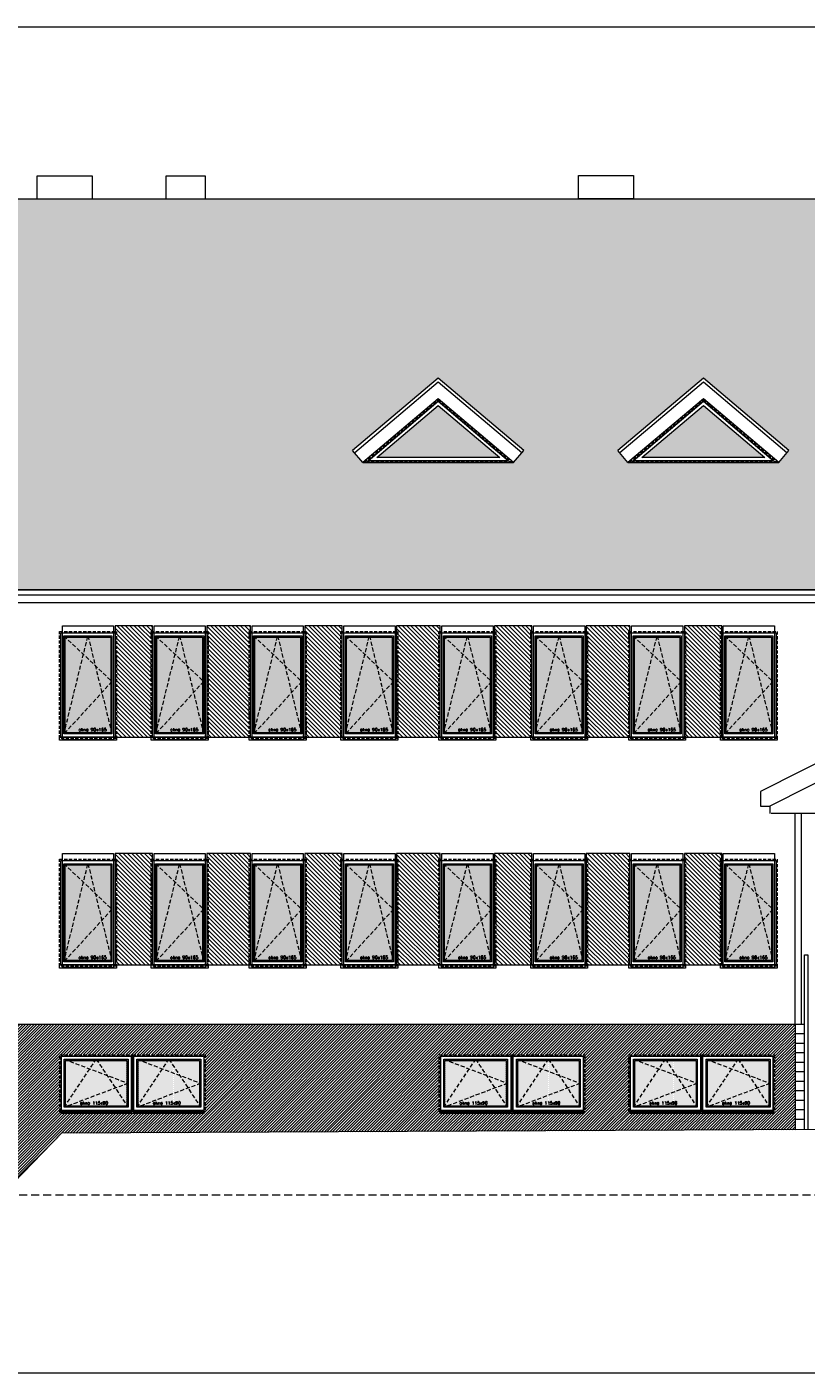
# Model space of a CAD drawing. Header units: millimetres. Extents: x -82287 to 177822, y -399756 to 0.
# Tile 62 of 228: x 76525 to 77757, y -238812 to -236685. Entities that reach past the tile are written whole.
import ezdxf
from ezdxf.enums import TextEntityAlignment as Align

# ---------------------------------------------------------------- set-up
doc = ezdxf.new("R2010")
doc.units = ezdxf.units.MM
doc.header["$MEASUREMENT"] = 0
for name, pattern in [('SUŁOSZOWA - PB 21 03$0$CACHE', [9.525, 6.35, -3.175]), ('SUŁOSZOWA - PB 21 03$0$CARKOVANA', [7.5, 5, -2.5]), ('SUŁOSZOWA - PB 21 03$0$HIDDEN', [9.525, 6.35, -3.175])]:
    doc.linetypes.add(name, pattern=pattern)
doc.layers.add('FL_XREF', color=252, linetype='Continuous')
for name, color, linetype, lineweight in [('SUŁOSZOWA - PB 21 03$0$! opisy okien elewacja', 251, 'Continuous', 0), ('SUŁOSZOWA - PB 21 03$0$!! 0_ Istn-okna', 251, 'Continuous', 0), ('SUŁOSZOWA - PB 21 03$0$!! 0_ Istn-sciany', 251, 'Continuous', 0), ('SUŁOSZOWA - PB 21 03$0$!! 0_ WIDOK ELEWACJA', 251, 'Continuous', 0), ('SUŁOSZOWA - PB 21 03$0$!! 0_Istn-cienka', 251, 'Continuous', 0), ('SUŁOSZOWA - PB 21 03$0$!! 0_Istn-drzwi', 251, 'Continuous', 0), ('SUŁOSZOWA - PB 21 03$0$!! 0_Opis_pom', 251, 'Continuous', 0), ('SUŁOSZOWA - PB 21 03$0$!! 1_ELEWACJA KOLOR', 251, 'Continuous', 0), ('SUŁOSZOWA - PB 21 03$0$!! 1_Hatch dach', 251, 'Continuous', 0), ('SUŁOSZOWA - PB 21 03$0$!! 1_OPIS POM NOWE', 251, 'Continuous', 0), ('SUŁOSZOWA - PB 21 03$0$!! 2_ELEWACJA COKÓŁ', 251, 'Continuous', 0), ('SUŁOSZOWA - PB 21 03$0$!! 2_NOWE OKNA WIDOk - remont', 251, 'Continuous', 0), ('SUŁOSZOWA - PB 21 03$0$!! 2_TYNK OBRYS', 251, 'Continuous', 0)]:
    doc.layers.add(name, color=color, linetype=linetype, lineweight=lineweight)
doc.styles.add('SUŁOSZOWA - PB 21 03$0$ARIAL', font='tahoma.ttf')
doc.styles.add('SUŁOSZOWA - PB 21 03$0$TXT', font='simplex.shx')
pattern_1 = [(315, (0, 0), (3.367596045, 3.367596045), [])]

# ---------------------------------------------------------------- blocks, each defined once
blk = doc.blocks.new('SUŁOSZOWA - PB 21 03$0$okno 90x180')
at = {"layer": 'SUŁOSZOWA - PB 21 03$0$!! 1_Hatch dach', "true_color": 0x575757}
h = blk.add_hatch(dxfattribs=at)
h.set_pattern_fill('DOTS', color=251)
h.set_pattern_definition([(0, (-9632.3096, -11392.1331), (0.79375, 1.5875), [0, -1.5875])])
h.paths.add_polyline_path([(9, -20), (81, -20), (81, -171), (9, -171)])
at = {"layer": 'SUŁOSZOWA - PB 21 03$0$!! 0_ Istn-okna', "linetype": 'SUŁOSZOWA - PB 21 03$0$CARKOVANA', "lineweight": 5}
blk.add_lwpolyline([(0, -11), (90, -11), (90, -180), (0, -180)], close=True, dxfattribs=at)
at = {"layer": 'SUŁOSZOWA - PB 21 03$0$!! 0_ Istn-okna'}
for points in [[(2, -13), (88, -13), (88, -178), (2, -178)], [(7, -18), (83, -18), (83, -173), (7, -173)], [(9, -20), (81, -20), (81, -171), (9, -171)], [(0, -178), (90, -178), (90, -183), (0, -183)]]:
    blk.add_lwpolyline(points, close=True, dxfattribs=at)
at = {"layer": 'SUŁOSZOWA - PB 21 03$0$!! 1_Hatch dach', "color": 251, "linetype": 'SUŁOSZOWA - PB 21 03$0$CACHE', "true_color": 0x575757}
for points in [[(7, -173), (45, -18), (83, -173)], [(7, -18), (83, -90), (7, -173)]]:
    blk.add_lwpolyline(points, dxfattribs=at)
at = {"insert": (30.1, -163.6), "char_height": 5, "attachment_point": 1, "style": 'SUŁOSZOWA - PB 21 03$0$TXT'}
blk.add_mtext_dynamic_manual_height_columns('okno 90x165', width=52.63, gutter_width=75, heights=[0], dxfattribs=at)
blk = doc.blocks.new('SUŁOSZOWA - PB 21 03$0$okno 115x115')
at = {"layer": 'SUŁOSZOWA - PB 21 03$0$!! 1_Hatch dach', "true_color": 0x575757}
h = blk.add_hatch(dxfattribs=at)
h.set_pattern_fill('DOTS', color=251, angle=360)
h.set_pattern_definition([(360, (-21873.4686, 1906.5186), (0.79375, 1.5875), [0, -1.5875])])
h.paths.add_polyline_path([(-12257.2, 13266.7), (-12160.2, 13266.7), (-12160.2, 13194.7), (-12257.2, 13194.7)])
h = blk.add_hatch(dxfattribs=at)
h.set_pattern_fill('ANSI31', color=251, scale=0.2, angle=360)
h.set_pattern_definition([(45, (0, 0), (-0.449012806, 0.449012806), [])])
h.paths.add_polyline_path([(-12264.2, 13187.7), (-12153.2, 13187.7), (-12153.2, 13182.7), (-12264.2, 13182.7)])
at = {"layer": 'SUŁOSZOWA - PB 21 03$0$!! 0_ Istn-okna', "linetype": 'SUŁOSZOWA - PB 21 03$0$CARKOVANA', "lineweight": 5}
blk.add_lwpolyline([(-12266.2, 13275.7), (-12151.2, 13275.7), (-12151.2, 13185.7), (-12266.2, 13185.7)], close=True, dxfattribs=at)
at = {"layer": 'SUŁOSZOWA - PB 21 03$0$!! 0_ Istn-okna'}
for points in [[(-12264.2, 13273.7), (-12153.2, 13273.7), (-12153.2, 13187.7), (-12264.2, 13187.7)], [(-12259.2, 13268.7), (-12158.2, 13268.7), (-12158.2, 13192.7), (-12259.2, 13192.7)], [(-12257.2, 13266.7), (-12160.2, 13266.7), (-12160.2, 13194.7), (-12257.2, 13194.7)], [(-12264.2, 13187.7), (-12153.2, 13187.7), (-12153.2, 13182.7), (-12264.2, 13182.7)]]:
    blk.add_lwpolyline(points, close=True, dxfattribs=at)
at = {"layer": 'SUŁOSZOWA - PB 21 03$0$!! 1_Hatch dach', "color": 251, "linetype": 'SUŁOSZOWA - PB 21 03$0$CACHE', "true_color": 0x575757}
for points in [[(-12259.2, 13192.7), (-12208.7, 13268.7), (-12158.2, 13192.7)], [(-12259.2, 13268.7), (-12158.2, 13230.7), (-12259.2, 13192.7)]]:
    blk.add_lwpolyline(points, dxfattribs=at)
at = {"insert": (-12234.1, 13202.1), "char_height": 5, "attachment_point": 1, "style": 'SUŁOSZOWA - PB 21 03$0$TXT'}
blk.add_mtext_dynamic_manual_height_columns('okno 115x90', width=52.63, gutter_width=75, heights=[0], dxfattribs=at)
blk = doc.blocks.new('SUŁOSZOWA - PB 21 03$0$OKNO TRÓJKĄTNE')
at = {"layer": 'SUŁOSZOWA - PB 21 03$0$!! 1_Hatch dach', "true_color": 0x575757}
h = blk.add_hatch(dxfattribs=at)
h.set_pattern_fill('DOTS', color=251, angle=360)
h.set_pattern_definition([(0, (0, -1172.6692), (0.79375, 1.5875), [0, -1.5875])])
h.paths.add_polyline_path([(80252.6, -237418.3), (80349.9, -237336), (80447.2, -237418.3)])
at = {"layer": 'SUŁOSZOWA - PB 21 03$0$!! 0_ Istn-okna', "linetype": 'SUŁOSZOWA - PB 21 03$0$CARKOVANA', "lineweight": 5}
blk.add_lwpolyline([(80233.5, -237425.3), (80349.9, -237326.9), (80466.3, -237425.3)], close=True, dxfattribs=at)
at = {"layer": 'SUŁOSZOWA - PB 21 03$0$!! 0_ Istn-okna'}
for points in [[(80238.9, -237423.3), (80349.9, -237329.5), (80460.9, -237423.3)], [(80252.6, -237418.3), (80349.9, -237336), (80447.2, -237418.3)]]:
    blk.add_lwpolyline(points, close=True, dxfattribs=at)
blk = doc.blocks.new('SUŁOSZOWA - PB 21 03')
at = {"layer": 'SUŁOSZOWA - PB 21 03$0$!! 1_ELEWACJA KOLOR', "true_color": 0xa78758}
h = blk.add_hatch(dxfattribs=at)
h.set_pattern_fill('ANSI31', color=45, scale=1.5, angle=-90)
h.set_pattern_definition(pattern_1)
h.paths.add_polyline_path([(76660.75991, -237860.26576), (76660.75991, -237684.26576), (76601.75991, -237684.26576), (76601.75991, -237860.26576)])
h = blk.add_hatch(dxfattribs=at)
h.set_pattern_fill('ANSI31', color=45, scale=1.5, angle=-90)
h.set_pattern_definition(pattern_1)
h.paths.add_polyline_path([(76815.75991, -237860.26576), (76815.75991, -237684.26576), (76746.75991, -237684.26576), (76746.75991, -237860.26576)])
h = blk.add_hatch(dxfattribs=at)
h.set_pattern_fill('ANSI31', color=45, scale=1.5, angle=-90)
h.set_pattern_definition(pattern_1)
h.paths.add_polyline_path([(76960.75991, -237860.26576), (76960.75991, -237684.26576), (76901.75991, -237684.26576), (76901.75991, -237860.26576)])
h = blk.add_hatch(dxfattribs=at)
h.set_pattern_fill('ANSI31', color=45, scale=1.5, angle=-90)
h.set_pattern_definition(pattern_1)
h.paths.add_polyline_path([(77115.75991, -237860.26576), (77115.75991, -237684.26576), (77046.75991, -237684.26576), (77046.75991, -237860.26576)])
h = blk.add_hatch(dxfattribs=at)
h.set_pattern_fill('ANSI31', color=45, scale=1.5, angle=-90)
h.set_pattern_definition(pattern_1)
h.paths.add_polyline_path([(77260.75991, -237860.26576), (77260.75991, -237684.26576), (77201.75991, -237684.26576), (77201.75991, -237860.26576)])
h = blk.add_hatch(dxfattribs=at)
h.set_pattern_fill('ANSI31', color=45, scale=1.5, angle=-90)
h.set_pattern_definition(pattern_1)
h.paths.add_polyline_path([(77415.75991, -237860.26576), (77415.75991, -237684.26576), (77346.75991, -237684.26576), (77346.75991, -237860.26576)])
h = blk.add_hatch(dxfattribs=at)
h.set_pattern_fill('ANSI31', color=45, scale=1.5, angle=-90)
h.set_pattern_definition(pattern_1)
h.paths.add_polyline_path([(77560.75991, -237860.26576), (77560.75991, -237684.26576), (77501.75991, -237684.26576), (77501.75991, -237860.26576)])
h = blk.add_hatch(dxfattribs=at)
h.set_pattern_fill('ANSI31', color=45, scale=1.5, angle=-90)
h.set_pattern_definition(pattern_1)
h.paths.add_polyline_path([(76660.75991, -238220.26576), (76660.75991, -238044.26576), (76601.75991, -238044.26576), (76601.75991, -238220.26576)])
h = blk.add_hatch(dxfattribs=at)
h.set_pattern_fill('ANSI31', color=45, scale=1.5, angle=-90)
h.set_pattern_definition(pattern_1)
h.paths.add_polyline_path([(76815.75991, -238220.26576), (76815.75991, -238044.26576), (76746.75991, -238044.26576), (76746.75991, -238220.26576)])
h = blk.add_hatch(dxfattribs=at)
h.set_pattern_fill('ANSI31', color=45, scale=1.5, angle=-90)
h.set_pattern_definition(pattern_1)
h.paths.add_polyline_path([(76960.75991, -238220.26576), (76960.75991, -238044.26576), (76901.75991, -238044.26576), (76901.75991, -238220.26576)])
h = blk.add_hatch(dxfattribs=at)
h.set_pattern_fill('ANSI31', color=45, scale=1.5, angle=-90)
h.set_pattern_definition(pattern_1)
h.paths.add_polyline_path([(77115.75991, -238220.26576), (77115.75991, -238044.26576), (77046.75991, -238044.26576), (77046.75991, -238220.26576)])
h = blk.add_hatch(dxfattribs=at)
h.set_pattern_fill('ANSI31', color=45, scale=1.5, angle=-90)
h.set_pattern_definition(pattern_1)
h.paths.add_polyline_path([(77260.75991, -238220.26576), (77260.75991, -238044.26576), (77201.75991, -238044.26576), (77201.75991, -238220.26576)])
h = blk.add_hatch(dxfattribs=at)
h.set_pattern_fill('ANSI31', color=45, scale=1.5, angle=-90)
h.set_pattern_definition(pattern_1)
h.paths.add_polyline_path([(77415.75991, -238220.26576), (77415.75991, -238044.26576), (77346.75991, -238044.26576), (77346.75991, -238220.26576)])
h = blk.add_hatch(dxfattribs=at)
h.set_pattern_fill('ANSI31', color=45, scale=1.5, angle=-90)
h.set_pattern_definition(pattern_1)
h.paths.add_polyline_path([(77560.75991, -238220.26576), (77560.75991, -238044.26576), (77501.75991, -238044.26576), (77501.75991, -238220.26576)])
at = {"layer": 'SUŁOSZOWA - PB 21 03$0$!! 1_Hatch dach', "true_color": 0x990000}
h = blk.add_hatch(dxfattribs=at)
h.set_pattern_fill('AR-B88', color=14, scale=0.1, angle=180)
h.set_pattern_definition([(180, (0, 0), (-2e-15, -20.32), []), (270, (0, 0), (10.16, -20.32), [20.32, -20.32])])
h.paths.add_polyline_path([(79303.25991, -237613.0165), (79303.25991, -237627.22212), (82067.25991, -237627.22212), (82067.25991, -237010.26576), (75781.25991, -237010.26576), (75781.25991, -237627.22212), (77951.25991, -237627.22212), (77951.25991, -237891.63335), (78244.25991, -237891.63335), (78244.25991, -237647.85452), (78174.25991, -237647.85452), (78174.25991, -237635.86593), (78159.25991, -237635.86593), (78159.25991, -237613.0165), (78731.25991, -237109.6565)])
h.paths.add_polyline_path([(79511.5687, -237292.80212), (79646.87991, -237407.24742), (79630.73536, -237426.33547), (79392.40203, -237426.33547), (79376.25749, -237407.24742)], flags=16)
h.paths.add_polyline_path([(79511.5687, -237325.54511), (79630.73536, -237426.33547), (79392.40203, -237426.33547)], flags=0)
h.paths.add_polyline_path([(79511.5687, -237329.47427), (79622.54287, -237423.33547), (79400.59453, -237423.33547)], flags=0)
h.paths.add_polyline_path([(79795.42415, -237407.24742), (79930.73536, -237292.80212), (80066.04658, -237407.24742), (80049.90203, -237426.33547), (79811.5687, -237426.33547)], flags=16)
h.paths.add_polyline_path([(79811.5687, -237426.33547), (79930.73536, -237325.54511), (80049.90203, -237426.33547)], flags=0)
h.paths.add_polyline_path([(79819.7612, -237423.33547), (79930.73536, -237329.47427), (80041.70953, -237423.33547)], flags=0)
h.paths.add_polyline_path([(80214.59082, -237407.24742), (80349.90203, -237292.80212), (80485.21324, -237407.24742), (80469.0687, -237426.33547), (80230.73536, -237426.33547)], flags=16)
h.paths.add_polyline_path([(80230.73536, -237426.33547), (80349.90203, -237325.54511), (80469.0687, -237426.33547)], flags=0)
h.paths.add_polyline_path([(80238.92786, -237423.33547), (80349.90203, -237329.47427), (80460.8762, -237423.33547)], flags=0)
h.paths.add_polyline_path([(78086.26233, -237407.24742), (78070.11779, -237426.33547), (77831.78445, -237426.33547), (77815.63991, -237407.24742), (77950.95112, -237292.80212)], flags=16)
h.paths.add_polyline_path([(78070.11779, -237426.33547), (77831.78445, -237426.33547), (77950.95112, -237325.54511)], flags=0)
h.paths.add_polyline_path([(78061.92529, -237423.33547), (77839.97695, -237423.33547), (77950.95112, -237329.47427)], flags=0)
h.paths.add_polyline_path([(80790.64743, -237407.24742), (80925.95864, -237292.80212), (81061.26985, -237407.24742), (81045.1253, -237426.33547), (81035.1253, -237426.33547), (81035.1253, -237565.70631), (80816.79197, -237565.70631), (80816.79197, -237426.33547), (80806.79197, -237426.33547)], flags=16)
h.paths.add_polyline_path([(80840.95864, -237436.70631), (81010.95864, -237436.70631), (81010.95864, -237555.70631), (80840.95864, -237555.70631)], flags=0)
h.paths.add_polyline_path([(80847.95864, -237443.70631), (80923.45864, -237443.70631), (80923.45864, -237548.70631), (80847.95864, -237548.70631)], flags=0)
h.paths.add_polyline_path([(80849.95864, -237445.16588), (80850.69918, -237445.70631), (80884.98959, -237445.70631), (80885.70864, -237443.70631), (80886.42769, -237445.70631), (80921.26817, -237445.70631), (80921.26817, -237542.61361), (80922.73959, -237546.70631), (80850.80561, -237546.70631), (80847.95864, -237548.70631), (80849.95864, -237543.1434)], flags=0)
h.paths.add_polyline_path([(77667.09567, -237407.24742), (77650.95112, -237426.33547), (77412.61779, -237426.33547), (77396.47324, -237407.24742), (77531.78445, -237292.80212)], flags=16)
h.paths.add_polyline_path([(80928.45864, -237443.70631), (81003.95864, -237443.70631), (81003.95864, -237548.70631), (80928.45864, -237548.70631)], flags=0)
h.paths.add_polyline_path([(80930.64911, -237445.70631), (80965.48959, -237445.70631), (80966.20864, -237443.70631), (80966.92769, -237445.70631), (81001.21809, -237445.70631), (81001.95864, -237445.16588), (81001.95864, -237543.1434), (81003.95864, -237548.70631), (81001.11167, -237546.70631), (80929.17769, -237546.70631), (80930.64911, -237542.61361)], flags=0)
h.paths.add_polyline_path([(77650.95112, -237426.33547), (77412.61779, -237426.33547), (77531.78445, -237325.54511)], flags=0)
h.paths.add_polyline_path([(77642.75862, -237423.33547), (77420.81029, -237423.33547), (77531.78445, -237329.47427)], flags=0)
h.paths.add_polyline_path([(81090.64743, -237407.24742), (81225.95864, -237292.80212), (81361.26985, -237407.24742), (81345.1253, -237426.33547), (81335.1253, -237426.33547), (81335.1253, -237565.70631), (81116.79197, -237565.70631), (81116.79197, -237426.33547), (81106.79197, -237426.33547)], flags=16)
h.paths.add_polyline_path([(81140.95864, -237436.70631), (81310.95864, -237436.70631), (81310.95864, -237555.70631), (81140.95864, -237555.70631)], flags=0)
h.paths.add_polyline_path([(81147.95864, -237443.70631), (81223.45864, -237443.70631), (81223.45864, -237548.70631), (81147.95864, -237548.70631)], flags=0)
h.paths.add_polyline_path([(81149.95864, -237445.16588), (81150.69918, -237445.70631), (81184.98959, -237445.70631), (81185.70864, -237443.70631), (81186.42769, -237445.70631), (81221.26817, -237445.70631), (81221.26817, -237542.61361), (81222.73959, -237546.70631), (81150.80561, -237546.70631), (81147.95864, -237548.70631), (81149.95864, -237543.1434)], flags=0)
h.paths.add_polyline_path([(81228.45864, -237443.70631), (81303.95864, -237443.70631), (81303.95864, -237548.70631), (81228.45864, -237548.70631)], flags=0)
h.paths.add_polyline_path([(81230.64911, -237445.70631), (81265.48959, -237445.70631), (81266.20864, -237443.70631), (81266.92769, -237445.70631), (81301.21809, -237445.70631), (81301.95864, -237445.16588), (81301.95864, -237543.1434), (81303.95864, -237548.70631), (81301.11167, -237546.70631), (81229.17769, -237546.70631), (81230.64911, -237542.61361)], flags=0)
h.paths.add_polyline_path([(77247.929, -237407.24742), (77231.78445, -237426.33547), (76993.45112, -237426.33547), (76977.30658, -237407.24742), (77112.61779, -237292.80212)], flags=16)
h.paths.add_polyline_path([(77231.78445, -237426.33547), (76993.45112, -237426.33547), (77112.61779, -237325.54511)], flags=0)
h.paths.add_polyline_path([(77223.59196, -237423.33547), (77001.64362, -237423.33547), (77112.61779, -237329.47427)], flags=0)
h.paths.add_polyline_path([(81390.64743, -237407.24742), (81525.95864, -237292.80212), (81661.26985, -237407.24742), (81645.1253, -237426.33547), (81635.1253, -237426.33547), (81635.1253, -237565.70631), (81416.79197, -237565.70631), (81416.79197, -237426.33547), (81406.79197, -237426.33547)], flags=16)
h.paths.add_polyline_path([(81440.95864, -237436.70631), (81610.95864, -237436.70631), (81610.95864, -237555.70631), (81440.95864, -237555.70631)], flags=0)
h.paths.add_polyline_path([(81447.95864, -237443.70631), (81523.45864, -237443.70631), (81523.45864, -237548.70631), (81447.95864, -237548.70631)], flags=0)
h.paths.add_polyline_path([(81449.95864, -237445.16588), (81450.69918, -237445.70631), (81484.98959, -237445.70631), (81485.70864, -237443.70631), (81486.42769, -237445.70631), (81521.26817, -237445.70631), (81521.26817, -237542.61361), (81522.73959, -237546.70631), (81450.80561, -237546.70631), (81447.95864, -237548.70631), (81449.95864, -237543.1434)], flags=0)
h.paths.add_polyline_path([(81528.45864, -237443.70631), (81603.95864, -237443.70631), (81603.95864, -237548.70631), (81528.45864, -237548.70631)], flags=0)
h.paths.add_polyline_path([(81530.64911, -237445.70631), (81565.48959, -237445.70631), (81566.20864, -237443.70631), (81566.92769, -237445.70631), (81601.21809, -237445.70631), (81601.95864, -237445.16588), (81601.95864, -237543.1434), (81603.95864, -237548.70631), (81601.11167, -237546.70631), (81529.17769, -237546.70631), (81530.64911, -237542.61361)], flags=0)
h.paths.add_polyline_path([(81699.9487, -237407.24742), (81835.25991, -237292.80212), (81970.57112, -237407.24742), (81954.42658, -237426.33547), (81944.42658, -237426.33547), (81944.42658, -237565.70631), (81726.09324, -237565.70631), (81726.09324, -237426.33547), (81716.09324, -237426.33547)], flags=16)
h.paths.add_polyline_path([(81750.25991, -237436.70631), (81920.25991, -237436.70631), (81920.25991, -237555.70631), (81750.25991, -237555.70631)], flags=0)
h.paths.add_polyline_path([(81757.25991, -237443.70631), (81832.75991, -237443.70631), (81832.75991, -237548.70631), (81757.25991, -237548.70631)], flags=0)
h.paths.add_polyline_path([(81759.25991, -237445.16588), (81760.00045, -237445.70631), (81794.29086, -237445.70631), (81795.00991, -237443.70631), (81795.72896, -237445.70631), (81830.56944, -237445.70631), (81830.56944, -237542.61361), (81832.04086, -237546.70631), (81760.10688, -237546.70631), (81757.25991, -237548.70631), (81759.25991, -237543.1434)], flags=0)
h.paths.add_polyline_path([(81837.75991, -237443.70631), (81913.25991, -237443.70631), (81913.25991, -237548.70631), (81837.75991, -237548.70631)], flags=0)
h.paths.add_polyline_path([(81839.95038, -237445.70631), (81874.79086, -237445.70631), (81875.50991, -237443.70631), (81876.22896, -237445.70631), (81910.51937, -237445.70631), (81911.25991, -237445.16588), (81911.25991, -237543.1434), (81913.25991, -237548.70631), (81910.41294, -237546.70631), (81838.47896, -237546.70631), (81839.95038, -237542.61361)], flags=0)
h.paths.add_polyline_path([(81829.08766, -237545.54668), (81881.11147, -237545.54668), (81881.11147, -237538.04668), (81829.08766, -237538.04668)], flags=8)
h.paths.add_polyline_path([(81519.78639, -237545.54668), (81571.8102, -237545.54668), (81571.8102, -237538.04668), (81519.78639, -237538.04668)], flags=8)
h.paths.add_polyline_path([(81219.78639, -237545.54668), (81271.8102, -237545.54668), (81271.8102, -237538.04668), (81219.78639, -237538.04668)], flags=8)
h.paths.add_polyline_path([(80919.78639, -237545.54668), (80971.8102, -237545.54668), (80971.8102, -237538.04668), (80919.78639, -237538.04668)], flags=8)
at = {"layer": 'SUŁOSZOWA - PB 21 03$0$!! 2_ELEWACJA COKÓŁ'}
h = blk.add_hatch(dxfattribs=at)
h.set_pattern_fill('ANSI31', color=250, angle=180)
h.set_pattern_definition([(225, (130878.9713, -429739.2704), (2.24506403, -2.24506403), [])])
h.paths.add_polyline_path([(76411.2647, -238584.26576), (76414.72686, -238584.26576), (76436.2647, -238584.26576), (76436.2647, -238564.76576), (76441.2647, -238564.76576), (76516.8108, -238486.29129), (77676.75331, -238480.64954), (77676.75331, -238314.26576), (76416.25991, -238314.26576), (76416.25991, -238339.26576), (76204.25991, -238339.26576), (76204.25991, -238314.26576), (75861.25991, -238314.26576), (75861.25991, -238479.26576), (75861.25991, -238488.65106), (76106.04468, -238488.2125), (76179.25991, -238564.26576), (76184.25991, -238564.26576), (76184.25991, -238584.26576), (76209.25991, -238584.26576), (76209.25991, -238372.26576), (76404.26307, -238372.26576), (76411.2647, -238372.26576)])
h.paths.add_polyline_path([(76744.25991, -238452.26576), (76742.25991, -238452.26576), (76742.25991, -238454.26576), (76516.25991, -238454.26576), (76516.25991, -238452.26576), (76514.25991, -238452.26576), (76514.25991, -238362.26576), (76629.25991, -238362.26576), (76744.25991, -238362.26576)], flags=16)
h.paths.add_polyline_path([(76742.25991, -238450.26576), (76631.25991, -238450.26576), (76631.25991, -238364.26576), (76742.25991, -238364.26576)], flags=0)
h.paths.add_polyline_path([(77114.25991, -238362.26576), (77229.25991, -238362.26576), (77344.25991, -238362.26576), (77344.25991, -238452.26576), (77342.25991, -238452.26576), (77342.25991, -238454.26576), (77116.25991, -238454.26576), (77116.25991, -238452.26576), (77114.25991, -238452.26576)], flags=16)
h.paths.add_polyline_path([(76737.25991, -238445.26576), (76636.25991, -238445.26576), (76636.25991, -238369.26576), (76737.25991, -238369.26576)], flags=0)
h.paths.add_polyline_path([(76737.25991, -238407.26576), (76735.25991, -238408.01823), (76735.25991, -238442.25586), (76735.93096, -238443.26576), (76641.5757, -238443.26576), (76636.25991, -238445.26576), (76638.25991, -238442.25586), (76638.25991, -238370.01823), (76641.5757, -238371.26576), (76685.43096, -238371.26576), (76686.75991, -238369.26576), (76688.08886, -238371.26576), (76735.25991, -238371.26576), (76735.25991, -238406.51328)], flags=0)
h.paths.add_polyline_path([(77116.25991, -238364.26576), (77227.25991, -238364.26576), (77227.25991, -238450.26576), (77116.25991, -238450.26576)], flags=0)
h.paths.add_polyline_path([(77121.25991, -238369.26576), (77222.25991, -238369.26576), (77222.25991, -238445.26576), (77121.25991, -238445.26576)], flags=0)
h.paths.add_polyline_path([(77123.25991, -238370.01823), (77126.5757, -238371.26576), (77170.43096, -238371.26576), (77171.75991, -238369.26576), (77173.08886, -238371.26576), (77220.25991, -238371.26576), (77220.25991, -238406.51328), (77222.25991, -238407.26576), (77220.25991, -238408.01823), (77220.25991, -238442.25586), (77220.93096, -238443.26576), (77126.5757, -238443.26576), (77121.25991, -238445.26576), (77123.25991, -238442.25586)], flags=0)
h.paths.add_polyline_path([(76627.25991, -238450.26576), (76516.25991, -238450.26576), (76516.25991, -238364.26576), (76627.25991, -238364.26576)], flags=0)
h.paths.add_polyline_path([(76622.25991, -238445.26576), (76521.25991, -238445.26576), (76521.25991, -238369.26576), (76622.25991, -238369.26576)], flags=0)
h.paths.add_polyline_path([(76622.25991, -238407.26576), (76620.25991, -238408.01823), (76620.25991, -238442.25586), (76620.93096, -238443.26576), (76526.5757, -238443.26576), (76521.25991, -238445.26576), (76523.25991, -238442.25586), (76523.25991, -238370.01823), (76526.5757, -238371.26576), (76570.43096, -238371.26576), (76571.75991, -238369.26576), (76573.08886, -238371.26576), (76620.25991, -238371.26576), (76620.25991, -238406.51328)], flags=0)
h.paths.add_polyline_path([(77231.25991, -238364.26576), (77342.25991, -238364.26576), (77342.25991, -238450.26576), (77231.25991, -238450.26576)], flags=0)
h.paths.add_polyline_path([(77236.25991, -238369.26576), (77337.25991, -238369.26576), (77337.25991, -238445.26576), (77236.25991, -238445.26576)], flags=0)
h.paths.add_polyline_path([(77238.25991, -238370.01823), (77241.5757, -238371.26576), (77285.43096, -238371.26576), (77286.75991, -238369.26576), (77288.08886, -238371.26576), (77335.25991, -238371.26576), (77335.25991, -238406.51328), (77337.25991, -238407.26576), (77335.25991, -238408.01823), (77335.25991, -238442.25586), (77335.93096, -238443.26576), (77241.5757, -238443.26576), (77236.25991, -238445.26576), (77238.25991, -238442.25586)], flags=0)
h.paths.add_polyline_path([(77414.25991, -238362.26576), (77529.25991, -238362.26576), (77644.25991, -238362.26576), (77644.25991, -238452.26576), (77642.25991, -238452.26576), (77642.25991, -238454.26576), (77416.25991, -238454.26576), (77416.25991, -238452.26576), (77414.25991, -238452.26576)], flags=16)
h.paths.add_polyline_path([(77416.25991, -238364.26576), (77527.25991, -238364.26576), (77527.25991, -238450.26576), (77416.25991, -238450.26576)], flags=0)
h.paths.add_polyline_path([(77421.25991, -238369.26576), (77522.25991, -238369.26576), (77522.25991, -238445.26576), (77421.25991, -238445.26576)], flags=0)
h.paths.add_polyline_path([(77426.5757, -238371.26576), (77470.43096, -238371.26576), (77471.75991, -238369.26576), (77473.08886, -238371.26576), (77520.25991, -238371.26576), (77520.25991, -238406.51328), (77522.25991, -238407.26576), (77520.25991, -238408.01823), (77520.25991, -238442.25586), (77520.93096, -238443.26576), (77426.5757, -238443.26576), (77421.25991, -238445.26576), (77423.25991, -238442.25586), (77423.25991, -238370.01823)], flags=0)
h.paths.add_polyline_path([(77531.25991, -238364.26576), (77642.25991, -238364.26576), (77642.25991, -238450.26576), (77531.25991, -238450.26576)], flags=0)
h.paths.add_polyline_path([(77536.25991, -238369.26576), (77637.25991, -238369.26576), (77637.25991, -238445.26576), (77536.25991, -238445.26576)], flags=0)
h.paths.add_polyline_path([(77541.5757, -238371.26576), (77585.43096, -238371.26576), (77586.75991, -238369.26576), (77588.08886, -238371.26576), (77635.25991, -238371.26576), (77635.25991, -238406.51328), (77637.25991, -238407.26576), (77635.25991, -238408.01823), (77635.25991, -238442.25586), (77635.93096, -238443.26576), (77541.5757, -238443.26576), (77536.25991, -238445.26576), (77538.25991, -238442.25586), (77538.25991, -238370.01823)], flags=0)
h.paths.add_polyline_path([(77560.08766, -238442.10613), (77609.25433, -238442.10613), (77609.25433, -238434.60613), (77560.08766, -238434.60613)], flags=8)
h.paths.add_polyline_path([(77445.08766, -238442.10613), (77494.25433, -238442.10613), (77494.25433, -238434.60613), (77445.08766, -238434.60613)], flags=8)
h.paths.add_polyline_path([(77260.08766, -238442.10613), (77309.25433, -238442.10613), (77309.25433, -238434.60613), (77260.08766, -238434.60613)], flags=8)
h.paths.add_polyline_path([(77145.08766, -238442.10613), (77194.25433, -238442.10613), (77194.25433, -238434.60613), (77145.08766, -238434.60613)], flags=8)
h.paths.add_polyline_path([(76660.08766, -238442.10613), (76709.25433, -238442.10613), (76709.25433, -238434.60613), (76660.08766, -238434.60613)], flags=8)
h.paths.add_polyline_path([(76545.08766, -238442.10613), (76594.25433, -238442.10613), (76594.25433, -238434.60613), (76545.08766, -238434.60613)], flags=8)
at = {"layer": 'SUŁOSZOWA - PB 21 03$0$! opisy okien elewacja'}
for points in [[(82687.95751, -238865.24478), (75348.20682, -238865.24478), (75348.20682, -236737.82104), (82687.95751, -236737.82104)], [(82067.25991, -237010.26576), (75781.25991, -237010.26576), (75781.25991, -237627.22212), (77951.25991, -237627.22212), (77951.25991, -237891.63335), (78244.25991, -237891.63335), (78244.25991, -237647.85452), (78174.25991, -237647.85452), (78174.25991, -237635.86593), (78159.25991, -237635.86593), (78159.25991, -237613.0165), (78731.25991, -237109.6565), (79303.25991, -237613.0165), (79303.25991, -237627.22212), (82067.25991, -237627.22212)]]:
    blk.add_lwpolyline(points, close=True, dxfattribs=at)
for points in [[(76993.45112, -237426.33547), (77231.78445, -237426.33547)], [(77412.61779, -237426.33547), (77650.95112, -237426.33547)]]:
    blk.add_lwpolyline(points, dxfattribs=at)
at = {"layer": 'SUŁOSZOWA - PB 21 03$0$!! 0_ Istn-sciany'}
for points in [[(81987.25991, -238459.68404), (76516.8108, -238486.29129)], [(76441.2647, -238564.76576), (76516.8108, -238486.29129)]]:
    blk.add_lwpolyline(points, dxfattribs=at)
at = {"layer": 'SUŁOSZOWA - PB 21 03$0$!! 0_ WIDOK ELEWACJA'}
for p, q in [((77112.61779, -237292.80212), (76977.30658, -237407.24742)), ((77247.929, -237407.24742), (77112.61779, -237292.80212)), ((77531.78445, -237292.80212), (77396.47324, -237407.24742)), ((77667.09567, -237407.24742), (77531.78445, -237292.80212)), ((77112.61779, -237299.35071), (76980.53549, -237411.06503)), ((77244.70009, -237411.06503), (77112.61779, -237299.35071)), ((77531.78445, -237299.35071), (77399.70215, -237411.06503)), ((77663.86676, -237411.06503), (77531.78445, -237299.35071)), ((77112.61779, -237325.54511), (76993.45112, -237426.33547)), ((77231.78445, -237426.33547), (77112.61779, -237325.54511)), ((77531.78445, -237325.54511), (77412.61779, -237426.33547)), ((77650.95112, -237426.33547), (77531.78445, -237325.54511))]:
    blk.add_line(p, q, dxfattribs=at)
for points in [[(76478.25991, -236973.26576), (76565.25991, -236973.26576), (76565.25991, -237010.26576), (76478.25991, -237010.26576)], [(76682.25991, -236973.26576), (76744.25991, -236973.26576), (76744.25991, -237010.26576), (76682.25991, -237010.26576)], [(77334.25991, -236972.76576), (77421.25991, -236972.76576), (77421.25991, -237009.76576), (77334.25991, -237009.76576)], [(77112.61779, -237325.54511), (76993.45112, -237426.33547), (77231.78445, -237426.33547)], [(77112.61779, -237329.47427), (77001.64362, -237423.33547), (77223.59196, -237423.33547)], [(77531.78445, -237325.54511), (77412.61779, -237426.33547), (77650.95112, -237426.33547)], [(77531.78445, -237329.47427), (77420.81029, -237423.33547), (77642.75862, -237423.33547)], [(76599.25991, -237684.26576), (76599.25991, -237864.26576), (76518.25991, -237864.26576), (76518.25991, -237684.26576)], [(76744.25991, -237684.26576), (76744.25991, -237864.26576), (76663.25991, -237864.26576), (76663.25991, -237684.26576)], [(76899.25991, -237684.26576), (76899.25991, -237864.26576), (76818.25991, -237864.26576), (76818.25991, -237684.26576)], [(77044.25991, -237684.26576), (77044.25991, -237864.26576), (76963.25991, -237864.26576), (76963.25991, -237684.26576)], [(77199.25991, -237684.26576), (77199.25991, -237864.26576), (77118.25991, -237864.26576), (77118.25991, -237684.26576)], [(77344.25991, -237684.26576), (77344.25991, -237864.26576), (77263.25991, -237864.26576), (77263.25991, -237684.26576)], [(77499.25991, -237684.26576), (77499.25991, -237864.26576), (77418.25991, -237864.26576), (77418.25991, -237684.26576)], [(77644.25991, -237684.26576), (77644.25991, -237864.26576), (77563.25991, -237864.26576), (77563.25991, -237684.26576)], [(76599.25991, -238044.26576), (76599.25991, -238224.26576), (76518.25991, -238224.26576), (76518.25991, -238044.26576)], [(76744.25991, -238044.26576), (76744.25991, -238224.26576), (76663.25991, -238224.26576), (76663.25991, -238044.26576)], [(76899.25991, -238044.26576), (76899.25991, -238224.26576), (76818.25991, -238224.26576), (76818.25991, -238044.26576)], [(77044.25991, -238044.26576), (77044.25991, -238224.26576), (76963.25991, -238224.26576), (76963.25991, -238044.26576)], [(77199.25991, -238044.26576), (77199.25991, -238224.26576), (77118.25991, -238224.26576), (77118.25991, -238044.26576)], [(77344.25991, -238044.26576), (77344.25991, -238224.26576), (77263.25991, -238224.26576), (77263.25991, -238044.26576)], [(77499.25991, -238044.26576), (77499.25991, -238224.26576), (77418.25991, -238224.26576), (77418.25991, -238044.26576)], [(77644.25991, -238044.26576), (77644.25991, -238224.26576), (77563.25991, -238224.26576), (77563.25991, -238044.26576)], [(76742.25991, -238454.26576), (76742.25991, -238364.26576), (76516.25991, -238364.26576), (76516.25991, -238454.26576)], [(77342.25991, -238454.26576), (77342.25991, -238364.26576), (77116.25991, -238364.26576), (77116.25991, -238454.26576)], [(77642.25991, -238454.26576), (77642.25991, -238364.26576), (77416.25991, -238364.26576), (77416.25991, -238454.26576)]]:
    blk.add_lwpolyline(points, close=True, dxfattribs=at)
for points in [[(82077.25991, -237010.26576), (75771.25991, -237010.26576)], [(77951.25991, -237627.22212), (75771.25991, -237627.22212)], [(77951.25991, -237635.86593), (75771.25991, -237635.86593)], [(77916.67125, -237647.85452), (75771.25991, -237647.85452)], [(77941.25991, -237785.40397), (77622.16466, -237946.22212)], [(77941.25991, -237815.81311), (77637.16466, -237969.07154)], [(77622.16466, -237946.22212), (77622.16466, -237969.07154), (77637.16466, -237969.07154)], [(77637.16466, -237969.07154), (77637.16466, -237981.06014)], [(77956.25991, -237981.06014), (77638.97313, -237981.06014)], [(77676.75331, -238314.26576), (77676.75331, -237981.06014)], [(77686.75331, -238314.26576), (77686.75331, -237981.06014)], [(77691.75331, -238314.26576), (76411.25991, -238314.26576)], [(77676.75331, -238314.26576), (77676.75331, -238480.64954)]]:
    blk.add_lwpolyline(points, dxfattribs=at)
at = {"layer": 'SUŁOSZOWA - PB 21 03$0$!! 0_Istn-cienka'}
for points in [[(77691.75331, -238480.57659), (77691.75331, -238204.26576), (77696.75331, -238204.26576), (77696.75331, -238480.55227)], [(77691.75331, -238314.26576), (77676.75331, -238314.26576)], [(77691.75331, -238329.26576), (77676.75331, -238329.26576)], [(77691.75331, -238344.26576), (77676.75331, -238344.26576)], [(77691.75331, -238359.26576), (77676.75331, -238359.26576)], [(77691.75331, -238374.26576), (77676.75331, -238374.26576)], [(77691.75331, -238389.26576), (77676.75331, -238389.26576)], [(77691.75331, -238404.26576), (77676.75331, -238404.26576)], [(77691.75331, -238419.26576), (77676.75331, -238419.26576)], [(77691.75331, -238434.26576), (77676.75331, -238434.26576)], [(77691.75331, -238449.26576), (77676.75331, -238449.26576)], [(77691.75331, -238464.26576), (77676.75331, -238464.26576)]]:
    blk.add_lwpolyline(points, dxfattribs=at)
at = {"layer": 'SUŁOSZOWA - PB 21 03$0$!! 0_Istn-cienka', "linetype": 'SUŁOSZOWA - PB 21 03$0$HIDDEN', "ltscale": 2}
blk.add_lwpolyline([(81987.25991, -238584.26576), (75861.25991, -238584.26576)], dxfattribs=at)
at = {"layer": 'SUŁOSZOWA - PB 21 03$0$!! 0_Istn-drzwi'}
for points in [[(76993.45112, -237426.33547), (76977.30658, -237407.24742)], [(77231.78445, -237426.33547), (77247.929, -237407.24742)], [(77412.61779, -237426.33547), (77396.47324, -237407.24742)], [(77650.95112, -237426.33547), (77667.09567, -237407.24742)]]:
    blk.add_lwpolyline(points, dxfattribs=at)
at = {"layer": 'SUŁOSZOWA - PB 21 03$0$!! 2_TYNK OBRYS'}
for points in [[(76660.75991, -237860.26576), (76660.75991, -237684.26576), (76601.75991, -237684.26576), (76601.75991, -237860.26576)], [(76815.75991, -237860.26576), (76815.75991, -237684.26576), (76746.75991, -237684.26576), (76746.75991, -237860.26576)], [(76960.75991, -237860.26576), (76960.75991, -237684.26576), (76901.75991, -237684.26576), (76901.75991, -237860.26576)], [(77115.75991, -237860.26576), (77115.75991, -237684.26576), (77046.75991, -237684.26576), (77046.75991, -237860.26576)], [(77260.75991, -237860.26576), (77260.75991, -237684.26576), (77201.75991, -237684.26576), (77201.75991, -237860.26576)], [(77415.75991, -237860.26576), (77415.75991, -237684.26576), (77346.75991, -237684.26576), (77346.75991, -237860.26576)], [(77560.75991, -237860.26576), (77560.75991, -237684.26576), (77501.75991, -237684.26576), (77501.75991, -237860.26576)], [(76660.75991, -238220.26576), (76660.75991, -238044.26576), (76601.75991, -238044.26576), (76601.75991, -238220.26576)], [(76815.75991, -238220.26576), (76815.75991, -238044.26576), (76746.75991, -238044.26576), (76746.75991, -238220.26576)], [(76960.75991, -238220.26576), (76960.75991, -238044.26576), (76901.75991, -238044.26576), (76901.75991, -238220.26576)], [(77115.75991, -238220.26576), (77115.75991, -238044.26576), (77046.75991, -238044.26576), (77046.75991, -238220.26576)], [(77260.75991, -238220.26576), (77260.75991, -238044.26576), (77201.75991, -238044.26576), (77201.75991, -238220.26576)], [(77415.75991, -238220.26576), (77415.75991, -238044.26576), (77346.75991, -238044.26576), (77346.75991, -238220.26576)], [(77560.75991, -238220.26576), (77560.75991, -238044.26576), (77501.75991, -238044.26576), (77501.75991, -238220.26576)]]:
    blk.add_lwpolyline(points, close=True, dxfattribs=at)
at = {"layer": 'SUŁOSZOWA - PB 21 03$0$!! 0_ Istn-okna'}
for p in [(-3237.28424, 0), (-2818.11758, 0)]:
    blk.add_blockref('SUŁOSZOWA - PB 21 03$0$OKNO TRÓJKĄTNE', p, dxfattribs=at)
at = {"layer": 'SUŁOSZOWA - PB 21 03$0$!! 2_NOWE OKNA WIDOk - remont'}
for name, p in [('SUŁOSZOWA - PB 21 03$0$okno 90x180', (76513.75991, -237682.26576)), ('SUŁOSZOWA - PB 21 03$0$okno 90x180', (76658.75991, -237682.26576)), ('SUŁOSZOWA - PB 21 03$0$okno 90x180', (76813.75991, -237682.26576)), ('SUŁOSZOWA - PB 21 03$0$okno 90x180', (76958.75991, -237682.26576)), ('SUŁOSZOWA - PB 21 03$0$okno 90x180', (77113.75991, -237682.26576)), ('SUŁOSZOWA - PB 21 03$0$okno 90x180', (77258.75991, -237682.26576)), ('SUŁOSZOWA - PB 21 03$0$okno 90x180', (77413.75991, -237682.26576)), ('SUŁOSZOWA - PB 21 03$0$okno 90x180', (77558.75991, -237682.26576)), ('SUŁOSZOWA - PB 21 03$0$okno 90x180', (76513.75991, -238042.26576)), ('SUŁOSZOWA - PB 21 03$0$okno 90x180', (76658.75991, -238042.26576)), ('SUŁOSZOWA - PB 21 03$0$okno 90x180', (76813.75991, -238042.26576)), ('SUŁOSZOWA - PB 21 03$0$okno 90x180', (76958.75991, -238042.26576)), ('SUŁOSZOWA - PB 21 03$0$okno 90x180', (77113.75991, -238042.26576)), ('SUŁOSZOWA - PB 21 03$0$okno 90x180', (77258.75991, -238042.26576)), ('SUŁOSZOWA - PB 21 03$0$okno 90x180', (77413.75991, -238042.26576)), ('SUŁOSZOWA - PB 21 03$0$okno 90x180', (77558.75991, -238042.26576)), ('SUŁOSZOWA - PB 21 03$0$okno 115x115', (88780.41892, -251637.91753)), ('SUŁOSZOWA - PB 21 03$0$okno 115x115', (88895.41892, -251637.91753)), ('SUŁOSZOWA - PB 21 03$0$okno 115x115', (89380.41892, -251637.91753)), ('SUŁOSZOWA - PB 21 03$0$okno 115x115', (89495.41892, -251637.91753)), ('SUŁOSZOWA - PB 21 03$0$okno 115x115', (89680.41892, -251637.91753)), ('SUŁOSZOWA - PB 21 03$0$okno 115x115', (89795.41892, -251637.91753))]:
    blk.add_blockref(name, p, dxfattribs=at)
at = {"layer": 'SUŁOSZOWA - PB 21 03$0$!! 0_Opis_pom', "ltscale": 0.7, "style": 'SUŁOSZOWA - PB 21 03$0$ARIAL'}
for tag, p in [('B0,19', (52679.2094, -194257.55204)), ('B2,14', (73874.0461, -194402.0887)), ('B1,21', (60405.50261, -194427.18207)), ('B2,12', (73342.49259, -194413.89249)), ('A1,16', (59129.54925, -194448.08429)), ('B1/17', (59524.53699, -194450.37428)), ('B1,19', (59914.81903, -194448.15658)), ('1,23', (61575.22173, -194450.37428)), ('B2,11', (73069.01144, -194438.89383)), ('B2,16', (75195.07765, -194441.83446)), ('B0,15', (51514.15008, -194461.8073)), ('A1,1', (58808.06672, -194460.94161)), ('B1,18', (59715.51745, -194473.87108)), ('1,22', (60947.33929, -194456.1144)), ('B2,17', (75506.7465, -194471.3759)), ('B2,19.1', (76701.67035, -194466.03695)), ('B3,7', (87459.81312, -194465.07097)), ('B3,3', (88235.73906, -194465.79732)), ('B0,18', (52071.43815, -194478.40179)), ('B1,20', (60198.53687, -194490.17374)), ('B2,10', (72728.63362, -194489.37283)), ('B2,15', (74566.38885, -194487.81114)), ('B3,6', (86826.65132, -194483.15512)), ('B3,8', (90006.66539, -194478.47972)), ('A0,6', (49094.40602, -194505.72387)), ('A1,6', (58565.96262, -194514.50753)), ('B1,1', (61908.24378, -194515.48656)), ('A2,5', (72452.45009, -194505.90583)), ('B2,13', (73649.91716, -194500.01242)), ('A0,5', (49399.71914, -194533.19455)), ('A0,4', (49692.81919, -194517.93289)), ('A0,3', (49906.53818, -194524.03766)), ('B0,20', (53125.45224, -194527.8835)), ('B0,21', (53847.26622, -194535.08002)), ('B0,22', (54187.56644, -194519.04308)), ('B1,3', (62229.35503, -194604.49851)), ('B2,18', (75922.43604, -194612.23635)), ('B2,19', (77152.69039, -194617.53776)), ('A3,4', (85509.27934, -194642.47136)), ('B0,24B', (54824.42896, -194684.26784)), ('B0,13', (50367.63944, -194706.5583)), ('B0,16', (51457.40872, -194704.43091)), ('B0,17', (51897.58569, -194706.77195)), ('B1,4', (63476.45184, -194691.11207)), ('A2,4', (71695.75649, -194707.44268)), ('A1,5', (58149.22649, -194724.80163)), ('B0,23', (54542.05776, -194742.93939)), ('A1,2', (58744.42262, -194746.622)), ('A2.1', (72371.45884, -194731.56251)), ('B1,2D', (60756.29674, -194750.92727)), ('B0,14', (50962.60809, -194789.06568)), ('A1,15', (59129.54925, -194780.73348)), ('B1,4', (63483.03852, -194791.04365)), ('A3.1', (86079.08704, -194786.62422)), ('A0,2', (49295.91259, -194810.95246)), ('B0,7', (52851.95551, -194845.56115)), ('B1,2B', (62374.83512, -194841.86715)), ('B2.7', (74548.27897, -194836.12781)), ('B3,2', (89035.72921, -194837.99287)), ('B1,2A', (61803.35407, -194869.27513)), ('B0,8', (51561.38742, -194890.27848)), ('A3.2', (86016.50296, -195004.88875)), ('A0,1', (49914.27925, -195025.82804)), ('A1,3', (58810.05243, -195008.83917)), ('A0,10', (49695.87246, -195042.9259)), ('B0,17', (51225.06492, -195049.74007)), ('B0,6', (52110.41055, -195069.39267)), ('B2.2', (74976.1855, -195068.47988)), ('A0,7', (49042.50308, -195082.6056)), ('B1,8', (61403.63433, -195071.25189)), ('A2.2', (72371.45884, -195070.78713)), ('B3,11', (88623.94853, -195099.23575)), ('B3,4', (87612.56208, -195132.78192)), ('B3,5', (86839.47632, -195174.05241)), ('B0,12', (50313.60595, -195207.52936)), ('B0,11', (50726.178, -195219.06638)), ('B1,6', (63686.26823, -195231.3997)), ('B3,10', (89778.42161, -195220.68871)), ('B0,10', (51476.34179, -195259.44699)), ('B0,24A', (54359.17011, -195245.97867)), ('A1,4', (58093.66276, -195250.96213)), ('B3,9', (90479.74099, -195260.18621)), ('A0,11', (49643.96951, -195271.84772)), ('B1,14', (59332.54805, -195280.73534)), ('A0,8', (49042.50308, -195293.21363)), ('B0,9', (51798.4912, -195291.17482)), ('B2,21', (75970.16114, -195290.81005)), ('B0,3', (52068.59538, -195319.60465)), ('B1,13', (60186.62513, -195314.46953)), ('B1,10', (60892.94126, -195319.45825)), ('B1,5', (63419.22943, -195317.21026)), ('A2.3', (71832.37045, -195318.78232)), ('B2,9', (73175.51251, -195317.21162)), ('B2,4', (74493.5947, -195318.7733)), ('B2,3', (74674.2815, -195319.28036)), ('A3,3', (85569.83931, -195318.78232)), ('B1,9', (61058.12383, -195344.48743)), ('B2,8', (73894.209, -195338.18956)), ('B2,20', (77211.021, -195343.82367)), ('B3,1', (88723.65615, -195329.98594)), ('B0,2', (52227.2348, -195357.98297)), ('B2.1', (75304.74121, -195348.36327)), ('B1,2C', (61827.40698, -195369.02625)), ('B1,7', (62134.52151, -195372.05069)), ('B0,1', (53061.17304, -195403.85659)), ('A0,9', (49001.50444, -195413.15723)), ('A0,12', (49689.76592, -195485.50737)), ('B0,4', (52224.78303, -195500.96352)), ('B1,11', (61050.00078, -195512.89565)), ('B2,5', (74686.48999, -195507.24036)), ('B0,5', (52066.14362, -195556.83806)), ('B1,12', (60864.00751, -195544.00738)), ('B2,6', (74499.29165, -195549.55175)), ('C2,2', (74812.78942, -195865.8959)), ('C1,3', (61091.58871, -195973.27844)), ('C0,2A', (52278.30875, -196050.48297)), ('C0,1', (52808.36775, -196132.34208)), ('C1,2', (61690.27405, -196439.72387)), ('C1,1', (62060.59754, -196465.28533)), ('C3,1', (88979.71614, -196545.67785)), ('C0,2B', (53028.88223, -196668.8019)), ('C1,4', (61008.68123, -196686.32122)), ('C2,1', (75334.65984, -196786.2197)), ('C2,3', (74834.65119, -196933.26657)), ('C1,5', (61062.7252, -196991.42453)), ('C1,10', (62127.38542, -196998.81344)), ('C1,9', (62147.33751, -197289.53424)), ('C0,3', (52181.98562, -197341.92176)), ('C1,6', (61131.41824, -197329.69535)), ('C0,4', (52345.96562, -197596.60561)), ('D1,1', (73931.12245, -197584.03121)), ('D0,18', (60296.49264, -197617.95269)), ('C2,4', (75243.70451, -197663.89)), ('D0,7', (59141.53804, -197722.84718)), ('D0,17', (60701.16801, -197741.44864)), ('C1,7', (61222.2575, -197737.18052)), ('D1,4', (73157.19908, -197744.29721)), ('D0,3', (59562.25866, -197751.14316)), ('D1,6', (72757.78643, -197751.22612)), ('D0,6', (58741.71849, -197802.61699)), ('D0,10', (58357.73602, -197820.93991)), ('D,09', (59195.67196, -197881.51243)), ('C0,5', (52269.72696, -197902.4362)), ('C0,6', (52872.93793, -197917.07354)), ('D0,2', (59943.06082, -197917.06725)), ('D0,16', (60721.3534, -197935.2949)), ('D1,3', (73475.28953, -197924.29875)), ('D0,8', (59058.9008, -197963.64925)), ('D0,5', (59448.52586, -197969.8061)), ('D1,5', (73291.61607, -197999.29956)), ('C2,5', (74555.08284, -197988.7886)), ('D0,4', (59655.02693, -198042.2589)), ('D0,15', (60692.12223, -198127.4643)), ('D0,1', (59931.33074, -198173.12806)), ('D1,2', (73578.07819, -198172.30068)), ('D0,11', (58161.27105, -198211.45823)), ('D0,12', (58250.99458, -198537.17631)), ('D0,13', (58250.99458, -198764.99605)), ('D1,7', (71854.87376, -198786.88467)), ('D0,14', (59130.08589, -198795.3373)), ('D1,8', (71715.35366, -199212.44512))]:
    blk.add_attdef(tag, text='', height=11.968, dxfattribs=at).set_placement(p, align=Align.MIDDLE_CENTER)
at = {"layer": 'SUŁOSZOWA - PB 21 03$0$!! 1_OPIS POM NOWE', "style": 'SUŁOSZOWA - PB 21 03$0$ARIAL'}
for tag, p in [('C1.7A', (61271.6179, -197538.30303)), ('C2.5B', (74970.66097, -197546.70728)), ('C2,5C', (74903.71123, -197659.13664)), ('C2.4', (75374.07862, -197726.11453)), ('D1,2B', (74322.25834, -197791.43247)), ('C1.7C', (61260.26049, -197811.38428)), ('C1.8B', (61588.27341, -197817.62151)), ('C1.8A', (61884.42005, -197818.94854)), ('C1.7B', (61322.12354, -197933.89849)), ('C2,5A', (74943.41937, -197993.49482)), ('E1.2', (62164.78326, -198139.98688)), ('E1.5E', (62692.10372, -198153.27854)), ('D1,2C', (73419.9359, -198156.57844)), ('D1,2A', (74280.17915, -198172.30068)), ('E2.9', (75361.45041, -198161.88904)), ('E2.7', (76022.45692, -198162.26272)), ('E3.1', (88990.58975, -198158.87886)), ('E1.1', (61330.46191, -198191.9806)), ('E1.5D', (62993.60773, -198185.416)), ('E1.5C', (63016.9343, -198246.3437)), ('E1.5B', (63264.15117, -198307.8661)), ('E3.2', (88781.41347, -198385.24275)), ('E1.6', (61022.6264, -198421.00827)), ('E2.2', (74782.75417, -198427.85813)), ('E2.8', (75757.29014, -198437.09188)), ('E2.6', (76531.8031, -198444.40756)), ('E3.4', (89392.22607, -198450.03942)), ('E1.5A', (63049.47589, -198456.39852)), ('E1.5F', (62736.15118, -198589.14592)), ('E1.5G', (62892.39981, -198586.12622)), ('E1,4', (61888.25021, -198652.6996)), ('E2.1', (75803.99631, -198697.05773)), ('E1.5L', (63297.7633, -198733.65678)), ('E1.3', (61058.5992, -198806.28147)), ('E1.5H', (62893.53005, -198830.01758)), ('E2,3', (74778.52304, -198843.9541)), ('E3.3', (89150.95684, -198867.32581)), ('E1.5K', (63266.15427, -198904.67789)), ('E1.5I', (62723.74907, -199005.87002)), ('E2.4', (75135.87669, -199083.20857)), ('E2.5', (76615.04061, -199164.91143)), ('E1.5J', (63204.25187, -199215.697))]:
    blk.add_attdef(tag, text='', height=11.968, dxfattribs=at).set_placement(p, align=Align.MIDDLE_CENTER)

msp = doc.modelspace()

# ---------------------------------------------------------------- block references
at = {"layer": 'FL_XREF'}
msp.add_blockref('SUŁOSZOWA - PB 21 03', (62.3, 52.9), dxfattribs=at)

doc.saveas('drawing.dxf')
